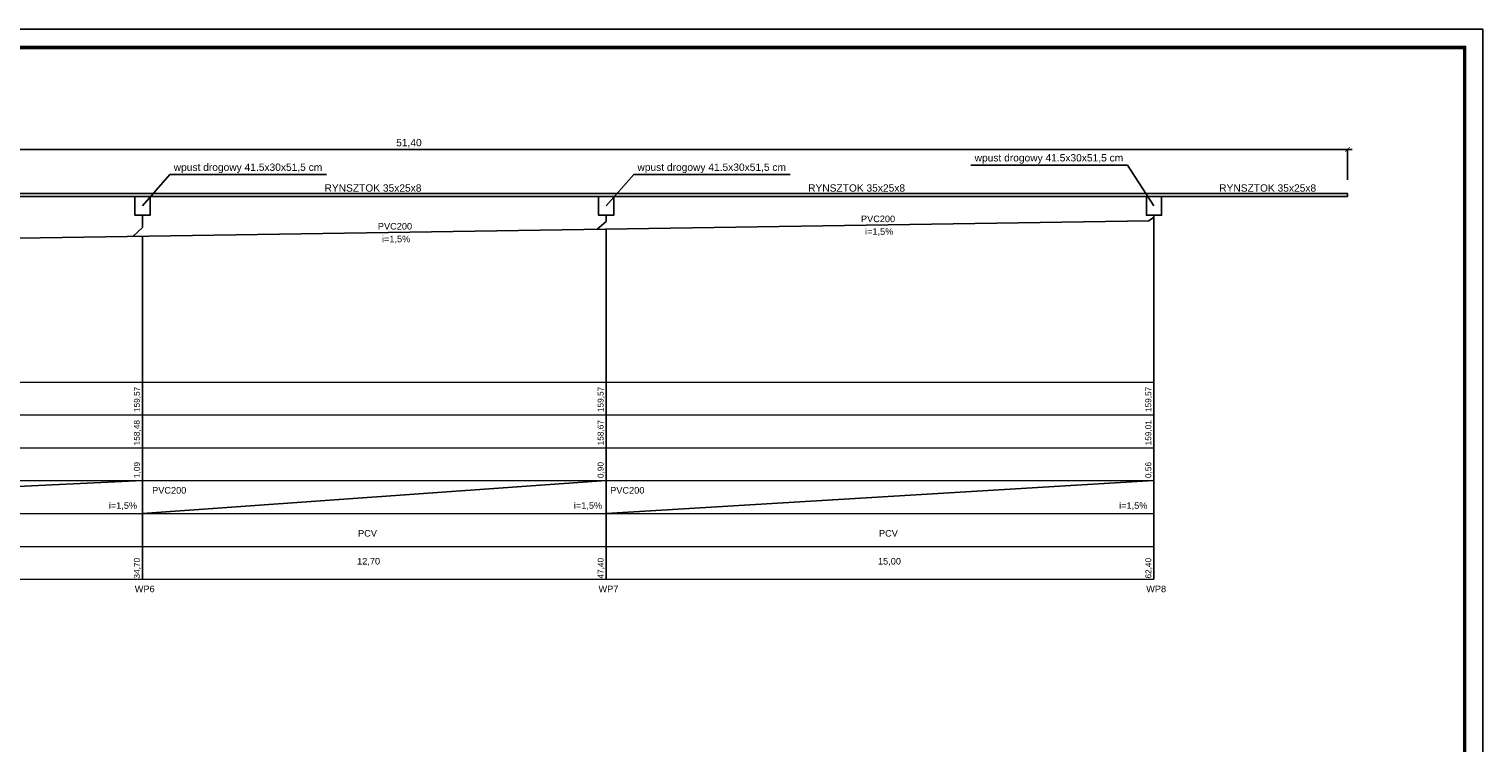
# Model space of a CAD drawing. Extents: x -118729 to -53705, y 33529 to 45095.
# Tile 23 of 83: x -72460 to -68478, y 43140 to 45095. Entities that reach past the tile are written whole.
import ezdxf

# ---------------------------------------------------------------- set-up
doc = ezdxf.new("R2010")
doc.units = 0
doc.header["$LTSCALE"] = 10
doc.header["$MEASUREMENT"] = 0
doc.header["$PDMODE"] = 34
doc.header["$PDSIZE"] = 5
doc.linetypes.add('CONTINOUS', pattern=[0])
doc.layers.get('0').update_dxf_attribs({"color": 9, "linetype": 'CONTINUOUS'})
doc.layers.get('DEFPOINTS').update_dxf_attribs({"color": 9, "linetype": 'CONTINUOUS'})
doc.layers.add('S-deszcz', color=96, linetype='CONTINUOUS')
doc.layers.add('S-deszczowka', color=94, linetype='CONTINUOUS')
doc.layers.add('S-kanaliza', color=210, linetype='CONTINUOUS', lineweight=35)
doc.layers.add('S_TAB_RZĘDNYCH', color=9, linetype='CONTINUOUS', lineweight=13)
doc.styles.add('100', font='arial.ttf', dxfattribs={"height": 15})
doc.styles.add('ROMANS', font='arial.ttf', dxfattribs={"height": 20})
doc.dimstyles.new('1-100-_1', dxfattribs={"dimscale": 0.5, "dimtxt": 18, "dimasz": 25, "dimexe": 0, "dimexo": 75, "dimgap": 10, "dimtad": 1, "dimdec": 1, "dimrnd": 0.5, "dimdsep": 46, "dimtxsty": 'ROMANS', "dimblk": 'ARCHTICK', "dimcen": -0.09, "dimdle": 25, "dimclrd": 256, "dimclre": 256, "dimclrt": 6, "dimadec": 1, "dimazin": 0, "dimtfac": 1, "dimtdec": 1, "dimtofl": 0, "dimtmove": 2, "dimatfit": 3, "dimldrblk": 'ARCHTICK', "dimfxl": 0, "dimtolj": 1, "dimarcsym": 0})

# ---------------------------------------------------------------- blocks, each defined once
blk = doc.blocks.new('_ARCHTICK')
at = {"color": 0, "linetype": 'ByBlock', "const_width": 0.15}
blk.add_lwpolyline([(-0.5, -0.5), (0.5, 0.5)], dxfattribs=at)
blk = doc.blocks.new('*D146')
at = {"layer": 'DEFPOINTS', "color": 0, "linetype": 'CONTINOUS', "ltscale": 3}
for p in [(-73989.7, 44765), (-73989.7, 44644.2), (-68849.2, 44644.2)]:
    blk.add_point(p, dxfattribs=at)
at = {"layer": 'S-deszcz', "color": 7, "linetype": 'CONTINOUS', "lineweight": -2, "ltscale": 3}
for p, q in [((-68836.7, 44765), (-74002.2, 44765)), ((-73989.7, 44681.7), (-73989.7, 44765)), ((-68849.2, 44681.7), (-68849.2, 44765))]:
    blk.add_line(p, q, dxfattribs=at)
at = {"layer": 'S-deszcz', "color": 7, "linetype": 'CONTINOUS', "lineweight": -2, "ltscale": 3, "xscale": 12.5, "yscale": 12.5, "zscale": 12.5, "rotation": 180}
blk.add_blockref('_ARCHTICK', (-73989.7, 44765), dxfattribs=at)
at = {"layer": 'S-deszcz', "color": 7, "linetype": 'CONTINOUS', "lineweight": -2, "ltscale": 3, "xscale": 12.5, "yscale": 12.5, "zscale": 12.5}
blk.add_blockref('_ARCHTICK', (-68849.2, 44765), dxfattribs=at)
at = {"layer": 'S-deszcz', "color": 7, "linetype": 'CONTINOUS', "ltscale": 3, "insert": (-71419.5, 44782), "char_height": 20, "attachment_point": 5, "style": 'ROMANS'}
blk.add_mtext('\\A1;\\A1;51,40', dxfattribs=at)

msp = doc.modelspace()

# ---------------------------------------------------------------- linework, layer by layer
for p, q in [((-76539.34, 45094.66), (-68478.23, 45094.66)), ((-68478.23, 45094.66), (-68478.23, 40984.93))]:
    msp.add_line(p, q)
at = {"const_width": 10}
msp.add_lwpolyline([(-68528.23, 41034.93), (-76439.34, 41034.93), (-76439.34, 45044.66), (-68528.23, 45044.66)], close=True, dxfattribs=at)
at = {"layer": 'S-deszcz', "color": 7, "linetype": 'CONTINOUS', "ltscale": 3}
for p, q in [((-69880.48, 44722.01), (-69451.92, 44722.01)), ((-69451.92, 44722.01), (-69379.21, 44610.48)), ((-72073.94, 44696.26), (-72149.21, 44610.48)), ((-72073.94, 44696.26), (-71645.38, 44696.26)), ((-70803.94, 44696.26), (-70879.21, 44610.48)), ((-70803.94, 44696.26), (-70375.38, 44696.26)), ((-74019.21, 43768.25), (-72149.21, 43858.25)), ((-72149.21, 43768.25), (-70879.21, 43858.25)), ((-70879.21, 43768.25), (-69379.21, 43858.25))]:
    msp.add_line(p, q, dxfattribs=at)
at = {"layer": 'S-deszcz', "linetype": 'CONTINOUS', "ltscale": 3}
for p, q in [((-73989.71, 44644.23), (-68849.21, 44644.23)), ((-73989.71, 44636.23), (-68849.21, 44636.23)), ((-68849.21, 44636.23), (-68849.21, 44644.23)), ((-75589.21, 44474.23), (-69393.51, 44569.37)), ((-72149.21, 44584.73), (-72149.21, 44551.5)), ((-70879.21, 44567.82), (-70904.89, 44546.16)), ((-70879.21, 44584.73), (-70879.21, 44567.82)), ((-69379.21, 44579.67), (-69393.51, 44569.37)), ((-69379.21, 44584.73), (-69379.21, 44579.67)), ((-72149.21, 44551.5), (-72176.07, 44526.64))]:
    msp.add_line(p, q, dxfattribs=at)
for points in [[(-72169.96, 44636.23), (-72128.46, 44636.23), (-72128.46, 44584.73), (-72169.96, 44584.73)], [(-70899.96, 44636.23), (-70858.46, 44636.23), (-70858.46, 44584.73), (-70899.96, 44584.73)], [(-69399.96, 44636.23), (-69358.46, 44636.23), (-69358.46, 44584.73), (-69399.96, 44584.73)]]:
    msp.add_lwpolyline(points, close=True, dxfattribs=at)
at = {"layer": 'S-deszczowka', "color": 7, "linetype": 'CONTINOUS', "ltscale": 3}
for p, q in [((-69379.21, 43588.28), (-69379.21, 44579.67)), ((-72149.21, 43588.28), (-72149.21, 44527.06)), ((-70879.21, 43588.28), (-70879.21, 44546.56))]:
    msp.add_line(p, q, dxfattribs=at)
at = {"layer": 'S_TAB_RZĘDNYCH', "color": 7}
for p, q in [((-75923.16, 44128.25), (-69379.21, 44128.25)), ((-75828.16, 44128.25), (-69379.21, 44128.25)), ((-75923.16, 44038.25), (-69379.21, 44038.25)), ((-75923.16, 43948.25), (-69379.21, 43948.25)), ((-75923.16, 43858.25), (-69379.21, 43858.25)), ((-75923.16, 43768.25), (-69379.21, 43768.25)), ((-75923.16, 43678.25), (-69379.21, 43678.25)), ((-75923.16, 43588.21), (-69379.21, 43588.78))]:
    msp.add_line(p, q, dxfattribs=at)

# ---------------------------------------------------------------- texts
at = {"layer": 'S-deszcz', "color": 7, "linetype": 'CONTINOUS', "ltscale": 3, "char_height": 20, "width": 404.7284, "attachment_point": 1, "style": 'ROMANS'}
for s, insert in [('wpust drogowy 41.5x30x51,5 cm', (-69870.2, 44752.21)), ('wpust drogowy 41.5x30x51,5 cm', (-72063.66, 44726.46)), ('wpust drogowy 41.5x30x51,5 cm', (-70793.66, 44726.46)), ('RYNSZTOK 35x25x8', (-71650.65, 44669.51)), ('RYNSZTOK 35x25x8', (-70326.24, 44669.51)), ('RYNSZTOK 35x25x8', (-69200.44, 44669.51))]:
    msp.add_mtext(s, dxfattribs=dict(at, insert=insert))
at = {"layer": 'S-kanaliza', "color": 7, "style": '100'}
for s, p in [('PVC200', (-71504.53, 44545.66)), ('PVC200', (-70181.63, 44565.98)), ('i=1,5%%%', (-71493.32, 44510.97)), ('i=1,5%%%', (-70170.42, 44531.28)), ('PVC200', (-72122.72, 43822.64)), ('PVC200', (-70868.24, 43822.64)), ('i=1,5%%%', (-72241.48, 43781.05)), ('i=1,5%%%', (-70967.78, 43781.05)), ('i=1,5%%%', (-69474.61, 43781.05)), ('PCV', (-71558.78, 43704.91)), ('PCV', (-70132.24, 43704.91)), ('12,70', (-71561.44, 43628.45)), ('15,00', (-70134.9, 43628.45)), ('WP6', (-72170.33, 43552.74)), ('WP7', (-70900.33, 43552.74)), ('WP8', (-69400.33, 43552.74))]:
    msp.add_text(s, height=18, dxfattribs=at).set_placement(p)
for s, p in [('159,57', (-72156.5, 44045.98)), ('159,57', (-70886.5, 44045.98)), ('159,57', (-69386.5, 44045.98)), ('158,48', (-72156.5, 43954.81)), ('158,67', (-70886.5, 43954.81)), ('159,01', (-69386.5, 43954.81)), ('1,09', (-72156.5, 43865.26)), ('0,90', (-70886.5, 43865.26)), ('0,56', (-69386.5, 43865.26)), ('34,70', (-72156.5, 43590.08)), ('47,40', (-70886.5, 43590.08)), ('62,40', (-69386.5, 43590.08))]:
    msp.add_text(s, height=16.2, rotation=90, dxfattribs=at).set_placement(p)

# ---------------------------------------------------------------- dimensions: what is measured, and where the dimension line sits
at = {"layer": 'S-deszcz', "color": 7, "linetype": 'CONTINOUS', "ltscale": 3}
dim = msp.add_aligned_dim(p1=(-68849.21, 44644.23), p2=(-73989.71, 44644.23), distance=-120.74, text='\\A1;51,40', dimstyle='1-100-_1', override={"dimtxsty": 'ROMANS', "dimclrd": 7, "dimclre": 7, "dimclrt": 7}, dxfattribs=at)
dim.commit()
dim.dimension.update_dxf_attribs({"geometry": '*D146', "text_midpoint": (-71419.46, 44781.99)})

doc.saveas('drawing.dxf')
